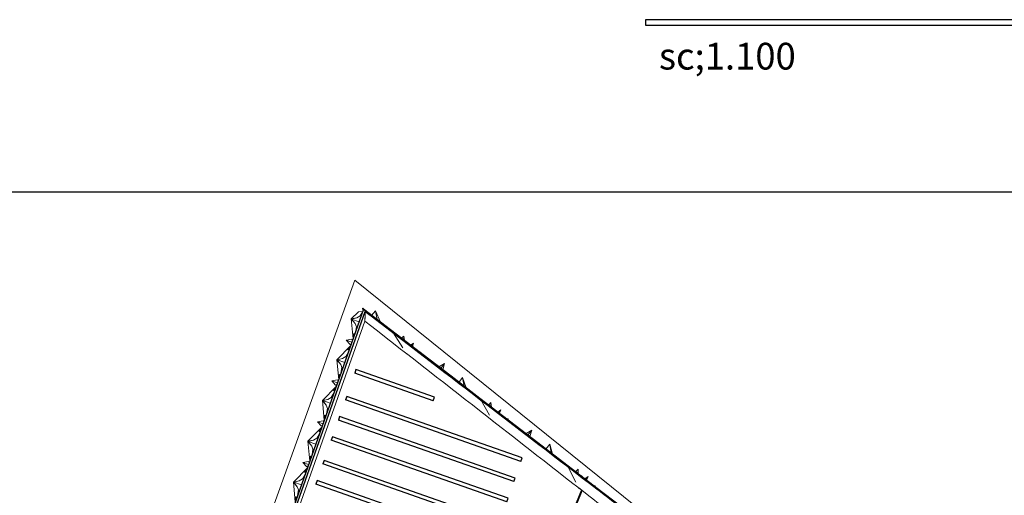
# Model space of a CAD drawing. Header units: inches. Extents: x 424 to 2043, y -237 to 445.
# Tile 67 of 256: x 584 to 676, y -71 to -26. Entities that reach past the tile are written whole.
import ezdxf

# ---------------------------------------------------------------- set-up
doc = ezdxf.new("R2010")
doc.units = ezdxf.units.IN
doc.header["$MEASUREMENT"] = 0
for name, color, linetype, lineweight in [('A-GENM', 13, 'Continuous', 9), ('A-GLAZ-CURT', 52, 'Continuous', 9), ('A-WALL', 113, 'Continuous', 9)]:
    doc.layers.add(name, color=color, linetype=linetype, lineweight=lineweight)
doc.styles.get("Standard").update_dxf_attribs({"font": 'arial.ttf'})

# ---------------------------------------------------------------- blocks, each defined once
blk = doc.blocks.new('Generic Models 1 - Generic Models 1-135348-همکف')
at = {"layer": 'A-GENM'}
for p, q in [((-136.734, 64.375), (-157.644, 6.137)), ((-85.546, 23.286), (-136.734, 64.375)), ((-85.546, 23.286), (-100.58, -26.931)), ((-85.868, 22.238), (-85.546, 23.286)), ((-85.868, 22.238), (-100.76, -26.308)), ((-86.509, 20.937), (-85.868, 22.238)), ((-86.509, 20.937), (-100.95, -25.65)), ((-88.061, 17.279), (-86.509, 20.937)), ((-88.806, 16.311), (-88.029, 17.384)), ((-88.029, 17.384), (-88.061, 17.279)), ((-90.161, 12.239), (-88.806, 16.311)), ((-102.106, -21.653), (-90.496, 12.574)), ((-90.161, 12.239), (-101.8, -22.713)), ((-90.496, 12.574), (-90.161, 12.239)), ((-157.644, 6.137), (-151.773, 4)), ((-151.773, 4), (-153.962, -2.014)), ((-159.807, 0.113), (-164.572, -13.16)), ((-153.962, -2.014), (-159.807, 0.113)), ((-164.572, -13.16), (-162.799, -13.77)), ((-162.76, -13.801), (-164.572, -13.16)), ((-162.799, -13.77), (-162.76, -13.778)), ((-162.76, -13.784), (-162.799, -13.77)), ((-162.76, -13.778), (-162.76, -13.185)), ((-162.76, -13.185), (-153.56, -13.185)), ((-162.76, -13.784), (-162.76, -13.778)), ((-162.76, -13.801), (-162.76, -13.784)), ((-153.56, -13.185), (-153.56, -15.085)), ((-102.984, -34.963), (-159.134, -15.085)), ((-103.208, -34.289), (-158.981, -15.085)), ((-158.604, -15.085), (-158.981, -15.085)), ((-103.469, -33.776), (-158.319, -15.085)), ((-157.256, -15.085), (-158.319, -15.085)), ((-104.389, -30.489), (-155.484, -15.085)), ((-155.297, -15.085), (-155.484, -15.085)), ((-153.56, -15.085), (-153.771, -15.085)), ((-153.771, -15.085), (-104.565, -28.9)), ((-104.015, -21.891), (-102.19, -21.363)), ((-103.174, -24.8), (-104.015, -21.891)), ((-102.19, -21.363), (-102.106, -21.653)), ((-104.565, -28.9), (-103.174, -24.8)), ((-102.858, -25.891), (-103.174, -24.8)), ((-101.214, -24.737), (-100.95, -25.65)), ((-102.858, -25.891), (-104.389, -30.489)), ((-101.973, -28.95), (-102.858, -25.891)), ((-100.858, -25.968), (-100.76, -26.308)), ((-101.973, -28.95), (-103.469, -33.776)), ((-101.778, -29.626), (-101.973, -28.95)), ((-101.778, -29.626), (-103.208, -34.289)), ((-101.585, -30.291), (-102.984, -34.963)), ((-101.585, -30.291), (-101.778, -29.626))]:
    blk.add_line(p, q, dxfattribs=at)
blk = doc.blocks.new('Family2 - Family2-154966-همکف')
at = {"layer": 'A-GLAZ-CURT'}
for p, q in [((-136.851, 59.328), (-136.85, 58.968)), ((-136.832, 59.019), (-136.832, 59.295)), ((-136.79, 59.136), (-136.791, 59.329)), ((-137.516, 58.77), (-136.988, 58.857)), ((-137.516, 58.77), (-136.986, 58.582)), ((-137.516, 58.77), (-136.986, 58.582)), ((-137.516, 58.77), (-137.159, 58.372)), ((-137.123, 58.196), (-137.35, 57.917)), ((-137.315, 57.931), (-137.141, 58.146)), ((-137.044, 58.42), (-137.159, 58.372)), ((-136.928, 58.746), (-136.988, 58.857)), ((-137.304, 57.879), (-137.183, 58.027))]:
    blk.add_line(p, q, dxfattribs=at)
at = {"layer": 'A-GLAZ-CURT', "lineweight": 18, "flags": 128}
for points in [[(-136.809, 59.362), (-136.815, 59.364), (-136.822, 59.365), (-136.829, 59.363), (-136.835, 59.36), (-136.84, 59.356), (-136.845, 59.35), (-136.848, 59.343), (-136.85, 59.335), (-136.851, 59.327), (-136.85, 59.319), (-136.847, 59.311), (-136.843, 59.305), (-136.838, 59.299), (-136.832, 59.295)], [(-136.832, 59.295), (-136.826, 59.293), (-136.819, 59.292), (-136.813, 59.294), (-136.806, 59.297), (-136.801, 59.301), (-136.796, 59.307), (-136.793, 59.314), (-136.791, 59.322), (-136.791, 59.33), (-136.792, 59.338), (-136.794, 59.346), (-136.798, 59.352), (-136.803, 59.358), (-136.809, 59.362)], [(-137.315, 57.931), (-137.322, 57.932), (-137.33, 57.93), (-137.337, 57.928), (-137.344, 57.923), (-137.349, 57.918), (-137.354, 57.911), (-137.358, 57.904), (-137.359, 57.897), (-137.36, 57.889), (-137.358, 57.882), (-137.355, 57.876), (-137.351, 57.871), (-137.345, 57.867), (-137.339, 57.865)], [(-137.339, 57.865), (-137.332, 57.864), (-137.325, 57.865), (-137.317, 57.868), (-137.311, 57.872), (-137.305, 57.878), (-137.3, 57.884), (-137.297, 57.891), (-137.295, 57.899), (-137.295, 57.906), (-137.296, 57.914), (-137.299, 57.92), (-137.303, 57.925), (-137.309, 57.929), (-137.315, 57.931)]]:
    blk.add_lwpolyline(points, dxfattribs=at)
blk = doc.blocks.new('Family2 - Family2-V7-همکف')
at = {"layer": 'A-GLAZ-CURT'}
for p, q in [((-138.201, 55.513), (-138.2, 55.152)), ((-138.182, 55.203), (-138.183, 55.48)), ((-138.141, 55.321), (-138.141, 55.513)), ((-138.867, 54.955), (-138.338, 55.042)), ((-138.867, 54.955), (-138.337, 54.767)), ((-138.867, 54.955), (-138.337, 54.767)), ((-138.867, 54.955), (-138.51, 54.557)), ((-138.474, 54.381), (-138.701, 54.101)), ((-138.394, 54.605), (-138.51, 54.557)), ((-138.279, 54.931), (-138.338, 55.042)), ((-138.666, 54.116), (-138.492, 54.33)), ((-138.655, 54.063), (-138.533, 54.213))]:
    blk.add_line(p, q, dxfattribs=at)
at = {"layer": 'A-GLAZ-CURT', "lineweight": 18, "flags": 128}
for points in [[(-138.16, 55.546), (-138.166, 55.549), (-138.173, 55.549), (-138.179, 55.548), (-138.186, 55.545), (-138.191, 55.54), (-138.196, 55.534), (-138.199, 55.527), (-138.201, 55.52), (-138.201, 55.512), (-138.2, 55.504), (-138.198, 55.496), (-138.194, 55.489), (-138.189, 55.484), (-138.183, 55.48)], [(-138.183, 55.48), (-138.177, 55.478), (-138.17, 55.477), (-138.163, 55.478), (-138.157, 55.481), (-138.152, 55.486), (-138.147, 55.492), (-138.144, 55.499), (-138.142, 55.507), (-138.141, 55.515), (-138.142, 55.523), (-138.145, 55.53), (-138.149, 55.537), (-138.154, 55.542), (-138.16, 55.546)], [(-138.666, 54.116), (-138.673, 54.116), (-138.68, 54.115), (-138.688, 54.112), (-138.694, 54.108), (-138.7, 54.102), (-138.705, 54.096), (-138.708, 54.089), (-138.71, 54.081), (-138.71, 54.074), (-138.709, 54.067), (-138.706, 54.06), (-138.702, 54.055), (-138.696, 54.051), (-138.69, 54.049)], [(-138.69, 54.049), (-138.683, 54.049), (-138.675, 54.05), (-138.668, 54.052), (-138.661, 54.057), (-138.656, 54.062), (-138.651, 54.069), (-138.648, 54.076), (-138.646, 54.084), (-138.645, 54.091), (-138.647, 54.098), (-138.65, 54.104), (-138.654, 54.11), (-138.66, 54.113), (-138.666, 54.116)]]:
    blk.add_lwpolyline(points, dxfattribs=at)
blk = doc.blocks.new('Family2 - Family2-154967-همکف')
at = {"layer": 'A-GLAZ-CURT'}
for p, q in [((-137.1, 58.26), (-138.401, 56.936)), ((-137.1, 58.26), (-138.401, 56.936)), ((-137.123, 58.196), (-137.35, 57.917)), ((-137.315, 57.931), (-137.141, 58.146)), ((-137.564, 57.229), (-137.878, 57.039)), ((-137.564, 57.229), (-137.306, 57.679)), ((-137.304, 57.879), (-137.183, 58.027)), ((-137.878, 57.039), (-138.401, 56.936)), ((-138.401, 56.936), (-137.878, 57.039)), ((-138.039, 56.496), (-138.401, 56.936)), ((-138.401, 56.936), (-138.374, 56.926)), ((-138.401, 56.936), (-138.374, 56.926)), ((-138.401, 56.936), (-138.039, 56.496)), ((-138.223, 55.089), (-138.401, 56.936)), ((-138.223, 55.089), (-138.401, 56.936)), ((-137.878, 57.039), (-138.374, 56.926)), ((-138.039, 56.496), (-138.374, 56.926)), ((-138.374, 56.926), (-137.662, 56.674)), ((-138.374, 56.926), (-137.662, 56.674)), ((-137.929, 56.198), (-138.039, 56.496)), ((-138.201, 55.513), (-138.2, 55.152)), ((-138.182, 55.203), (-138.183, 55.48)), ((-138.141, 55.321), (-138.141, 55.513)), ((-137.929, 56.198), (-138.013, 55.681))]:
    blk.add_line(p, q, dxfattribs=at)
at = {"layer": 'A-GLAZ-CURT', "lineweight": 18, "flags": 128}
for points in [[(-137.315, 57.931), (-137.322, 57.932), (-137.33, 57.93), (-137.337, 57.928), (-137.344, 57.923), (-137.349, 57.918), (-137.354, 57.911), (-137.358, 57.904), (-137.359, 57.897), (-137.36, 57.889), (-137.358, 57.882), (-137.355, 57.876), (-137.351, 57.871), (-137.345, 57.867), (-137.339, 57.865)], [(-137.339, 57.865), (-137.332, 57.864), (-137.325, 57.865), (-137.317, 57.868), (-137.311, 57.872), (-137.305, 57.878), (-137.3, 57.884), (-137.297, 57.891), (-137.295, 57.899), (-137.295, 57.906), (-137.296, 57.914), (-137.299, 57.92), (-137.303, 57.925), (-137.309, 57.929), (-137.315, 57.931)], [(-138.16, 55.546), (-138.166, 55.549), (-138.173, 55.549), (-138.179, 55.548), (-138.186, 55.545), (-138.191, 55.54), (-138.196, 55.534), (-138.199, 55.527), (-138.201, 55.52), (-138.201, 55.512), (-138.2, 55.504), (-138.198, 55.496), (-138.194, 55.489), (-138.189, 55.484), (-138.183, 55.48)], [(-138.183, 55.48), (-138.177, 55.478), (-138.17, 55.477), (-138.163, 55.478), (-138.157, 55.481), (-138.152, 55.486), (-138.147, 55.492), (-138.144, 55.499), (-138.142, 55.507), (-138.141, 55.515), (-138.142, 55.523), (-138.145, 55.53), (-138.149, 55.537), (-138.154, 55.542), (-138.16, 55.546)]]:
    blk.add_lwpolyline(points, dxfattribs=at)
blk = doc.blocks.new('Family2 - Family2-V8-همکف')
at = {"layer": 'A-GLAZ-CURT'}
for p, q in [((-138.451, 54.444), (-139.752, 53.12)), ((-138.451, 54.444), (-139.752, 53.12)), ((-138.474, 54.381), (-138.701, 54.101)), ((-138.915, 53.413), (-138.657, 53.863)), ((-138.666, 54.116), (-138.492, 54.33)), ((-138.655, 54.063), (-138.533, 54.213)), ((-139.228, 53.224), (-139.752, 53.12)), ((-139.752, 53.12), (-139.228, 53.224)), ((-139.389, 52.681), (-139.752, 53.12)), ((-139.752, 53.12), (-139.724, 53.111)), ((-139.752, 53.12), (-139.724, 53.111)), ((-139.752, 53.12), (-139.389, 52.681)), ((-139.574, 51.274), (-139.752, 53.12)), ((-139.574, 51.274), (-139.752, 53.12)), ((-139.228, 53.224), (-139.724, 53.111)), ((-139.389, 52.681), (-139.724, 53.111)), ((-139.724, 53.111), (-139.012, 52.859)), ((-139.724, 53.111), (-139.012, 52.859)), ((-139.28, 52.383), (-139.389, 52.681)), ((-138.915, 53.413), (-139.228, 53.224)), ((-139.552, 51.698), (-139.551, 51.337)), ((-139.533, 51.388), (-139.534, 51.664)), ((-139.492, 51.505), (-139.492, 51.698)), ((-139.28, 52.383), (-139.364, 51.866))]:
    blk.add_line(p, q, dxfattribs=at)
at = {"layer": 'A-GLAZ-CURT', "lineweight": 18, "flags": 128}
for points in [[(-138.666, 54.116), (-138.673, 54.116), (-138.68, 54.115), (-138.688, 54.112), (-138.694, 54.108), (-138.7, 54.102), (-138.705, 54.096), (-138.708, 54.089), (-138.71, 54.081), (-138.71, 54.074), (-138.709, 54.067), (-138.706, 54.06), (-138.702, 54.055), (-138.696, 54.051), (-138.69, 54.049)], [(-138.69, 54.049), (-138.683, 54.049), (-138.675, 54.05), (-138.668, 54.052), (-138.661, 54.057), (-138.656, 54.062), (-138.651, 54.069), (-138.648, 54.076), (-138.646, 54.084), (-138.645, 54.091), (-138.647, 54.098), (-138.65, 54.104), (-138.654, 54.11), (-138.66, 54.113), (-138.666, 54.116)], [(-139.51, 51.731), (-139.517, 51.733), (-139.523, 51.734), (-139.53, 51.733), (-139.536, 51.73), (-139.542, 51.725), (-139.546, 51.719), (-139.55, 51.712), (-139.552, 51.704), (-139.552, 51.696), (-139.551, 51.688), (-139.549, 51.681), (-139.545, 51.674), (-139.54, 51.668), (-139.534, 51.664)], [(-139.534, 51.664), (-139.527, 51.662), (-139.521, 51.662), (-139.514, 51.663), (-139.508, 51.666), (-139.502, 51.67), (-139.498, 51.676), (-139.495, 51.684), (-139.493, 51.691), (-139.492, 51.699), (-139.493, 51.707), (-139.496, 51.715), (-139.5, 51.721), (-139.505, 51.727), (-139.51, 51.731)]]:
    blk.add_lwpolyline(points, dxfattribs=at)
blk = doc.blocks.new('Family2 - Family2-157034-همکف')
at = {"layer": 'A-GLAZ-CURT'}
for p, q in [((-115.533, 46.065), (-115.541, 46.028)), ((-115.482, 46.016), (-115.475, 46.053)), ((-115.179, 45.821), (-115.184, 45.814)), ((-115.179, 45.821), (-114.889, 46.025)), ((-115.107, 45.755), (-114.889, 46.025)), ((-115.107, 45.755), (-114.889, 46.025)), ((-115.016, 45.701), (-115.025, 45.692)), ((-115.016, 45.701), (-114.889, 46.025)), ((-114.259, 45.174), (-114.336, 45.166)), ((-114.33, 45.161), (-114.285, 45.166)), ((-115.753, 44.96), (-115.755, 44.949)), ((-115.754, 44.948), (-115.739, 44.949)), ((-114.296, 45.11), (-114.253, 45.115))]:
    blk.add_line(p, q, dxfattribs=at)
at = {"layer": 'A-GLAZ-CURT', "lineweight": 18}
for p, q in [((-114.302, 45.149), (-114.303, 45.144)), ((-114.298, 45.156), (-114.301, 45.15)), ((-114.293, 45.161), (-114.298, 45.156)), ((-114.285, 45.166), (-114.292, 45.161)), ((-114.277, 45.17), (-114.285, 45.166)), ((-114.268, 45.173), (-114.277, 45.17)), ((-114.258, 45.174), (-114.267, 45.173)), ((-114.303, 45.143), (-114.303, 45.137)), ((-114.303, 45.137), (-114.3, 45.131)), ((-114.3, 45.131), (-114.296, 45.126)), ((-114.296, 45.126), (-114.29, 45.121)), ((-114.29, 45.121), (-114.283, 45.118)), ((-114.282, 45.118), (-114.274, 45.115)), ((-114.273, 45.115), (-114.264, 45.114))]:
    blk.add_line(p, q, dxfattribs=at)
at = {"layer": 'A-GLAZ-CURT', "lineweight": 18, "flags": 128}
for points in [[(-115.529, 46.077), (-115.532, 46.069), (-115.534, 46.06), (-115.534, 46.051), (-115.533, 46.042), (-115.53, 46.034), (-115.526, 46.028), (-115.521, 46.023), (-115.515, 46.02), (-115.508, 46.018), (-115.502, 46.019), (-115.495, 46.022), (-115.489, 46.026), (-115.483, 46.033), (-115.479, 46.04)], [(-115.479, 46.04), (-115.476, 46.049), (-115.474, 46.058), (-115.474, 46.067), (-115.475, 46.075), (-115.478, 46.083), (-115.482, 46.089), (-115.487, 46.095), (-115.493, 46.098), (-115.5, 46.099), (-115.506, 46.098), (-115.513, 46.095), (-115.519, 46.091), (-115.525, 46.085), (-115.529, 46.077)], [(-114.227, 45.123), (-114.219, 45.128), (-114.214, 45.133), (-114.21, 45.139), (-114.209, 45.146), (-114.209, 45.152), (-114.212, 45.158), (-114.216, 45.163), (-114.222, 45.168), (-114.23, 45.171), (-114.239, 45.174), (-114.248, 45.175), (-114.257, 45.174)], [(-114.264, 45.114), (-114.254, 45.114), (-114.244, 45.116), (-114.235, 45.119), (-114.227, 45.123)]]:
    blk.add_lwpolyline(points, dxfattribs=at)
at = {"layer": 'A-GLAZ-CURT'}
blk.add_open_spline([(-115.744, 44.953), (-115.745, 44.953), (-115.747, 44.951), (-115.75, 44.95), (-115.751, 44.949), (-115.753, 44.948), (-115.754, 44.948), (-115.754, 44.948), (-115.755, 44.948), (-115.755, 44.948), (-115.755, 44.949), (-115.755, 44.949)], degree=3, knots=[0.6339581, 0.6339581, 0.6339581, 0.6339581, 0.6666667, 0.7083333, 0.75, 0.7708333, 0.7916667, 0.8333333, 0.8541667, 0.875, 0.9166667, 0.9166667, 0.9166667, 0.9166667], dxfattribs=at)
blk = doc.blocks.new('Family2 - Family2-157037-همکف')
at = {"layer": 'A-GLAZ-CURT'}
for p, q in [((-123.692, 52.3), (-123.697, 52.264)), ((-123.638, 52.256), (-123.632, 52.292)), ((-123.338, 52.058), (-123.342, 52.051)), ((-123.338, 52.058), (-123.058, 52.253)), ((-123.263, 51.991), (-123.058, 52.253)), ((-123.263, 51.991), (-123.058, 52.253)), ((-123.175, 51.939), (-123.184, 51.93)), ((-123.175, 51.939), (-123.058, 52.253)), ((-123.84, 51.256), (-123.841, 51.249)), ((-123.84, 51.248), (-123.831, 51.249)), ((-122.416, 51.412), (-122.498, 51.406)), ((-122.49, 51.4), (-122.444, 51.404)), ((-122.454, 51.349), (-122.412, 51.352))]:
    blk.add_line(p, q, dxfattribs=at)
at = {"layer": 'A-GLAZ-CURT', "lineweight": 18}
for p, q in [((-122.459, 51.387), (-122.46, 51.381)), ((-122.46, 51.381), (-122.459, 51.375)), ((-122.455, 51.393), (-122.459, 51.388)), ((-122.459, 51.375), (-122.457, 51.369)), ((-122.457, 51.369), (-122.452, 51.364)), ((-122.45, 51.399), (-122.455, 51.394)), ((-122.452, 51.363), (-122.446, 51.359)), ((-122.444, 51.404), (-122.45, 51.399)), ((-122.446, 51.359), (-122.439, 51.356)), ((-122.436, 51.408), (-122.443, 51.404)), ((-122.438, 51.355), (-122.43, 51.353)), ((-122.427, 51.41), (-122.435, 51.408)), ((-122.43, 51.353), (-122.421, 51.352))]:
    blk.add_line(p, q, dxfattribs=at)
at = {"layer": 'A-GLAZ-CURT', "lineweight": 18, "flags": 128}
for points in [[(-123.688, 52.315), (-123.691, 52.307), (-123.692, 52.298), (-123.692, 52.289), (-123.691, 52.281), (-123.688, 52.273), (-123.684, 52.267), (-123.678, 52.262), (-123.672, 52.258), (-123.666, 52.257), (-123.659, 52.258), (-123.652, 52.26), (-123.646, 52.264), (-123.641, 52.27), (-123.637, 52.278)], [(-123.637, 52.278), (-123.634, 52.286), (-123.632, 52.294), (-123.632, 52.303), (-123.634, 52.312), (-123.636, 52.319), (-123.641, 52.326), (-123.646, 52.331), (-123.652, 52.334), (-123.658, 52.335), (-123.665, 52.335), (-123.672, 52.332), (-123.678, 52.328), (-123.683, 52.322), (-123.688, 52.315)], [(-122.384, 51.36), (-122.378, 51.365), (-122.373, 51.371), (-122.369, 51.377), (-122.368, 51.383), (-122.369, 51.389), (-122.372, 51.395), (-122.376, 51.4), (-122.382, 51.405), (-122.39, 51.408), (-122.399, 51.411), (-122.408, 51.412), (-122.417, 51.412), (-122.426, 51.41)], [(-122.42, 51.352), (-122.411, 51.352), (-122.401, 51.354), (-122.392, 51.356), (-122.384, 51.36)]]:
    blk.add_lwpolyline(points, dxfattribs=at)
at = {"layer": 'A-GLAZ-CURT'}
blk.add_open_spline([(-123.834, 51.251), (-123.835, 51.25), (-123.836, 51.25), (-123.837, 51.249), (-123.838, 51.248), (-123.839, 51.248), (-123.84, 51.248), (-123.841, 51.248), (-123.841, 51.248), (-123.841, 51.249), (-123.841, 51.249), (-123.841, 51.249)], degree=3, knots=[0.6666667, 0.6666667, 0.6666667, 0.6666667, 0.6875, 0.7083333, 0.75, 0.7708333, 0.7916667, 0.8333333, 0.8541667, 0.875, 0.8770308, 0.8770308, 0.8770308, 0.8770308], dxfattribs=at)
blk = doc.blocks.new('Family2 - Family2-157059-همکف')
at = {"layer": 'A-GLAZ-CURT'}
for p, q in [((-116.779, 46.959), (-116.027, 45.512)), ((-116.698, 46.935), (-116.725, 46.987)), ((-116.053, 46.461), (-115.827, 46.714)), ((-115.831, 46.298), (-115.827, 46.714)), ((-115.797, 46.283), (-115.827, 46.714)), ((-115.797, 46.283), (-115.827, 46.714)), ((-115.533, 46.065), (-115.541, 46.028)), ((-115.482, 46.016), (-115.475, 46.053)), ((-115.731, 44.944), (-115.717, 44.915))]:
    blk.add_line(p, q, dxfattribs=at)
at = {"layer": 'A-GLAZ-CURT', "lineweight": 18}
for p, q in [((-116.772, 46.947), (-116.765, 46.938)), ((-116.765, 46.937), (-116.758, 46.93)), ((-116.757, 46.929), (-116.75, 46.923)), ((-116.749, 46.923), (-116.742, 46.918)), ((-116.742, 46.918), (-116.735, 46.915)), ((-116.734, 46.915), (-116.728, 46.915)), ((-116.728, 46.915), (-116.723, 46.917)), ((-116.721, 46.977), (-116.724, 46.984)), ((-116.722, 46.917), (-116.718, 46.92)), ((-116.717, 46.966), (-116.72, 46.976)), ((-116.718, 46.921), (-116.715, 46.926)), ((-116.714, 46.954), (-116.716, 46.964)), ((-116.713, 46.944), (-116.714, 46.953)), ((-116.714, 46.927), (-116.713, 46.934)), ((-116.713, 46.935), (-116.713, 46.943))]:
    blk.add_line(p, q, dxfattribs=at)
at = {"layer": 'A-GLAZ-CURT', "lineweight": 18, "flags": 128}
for points in [[(-116.725, 46.987), (-116.726, 46.988), (-116.733, 46.999), (-116.74, 47.008), (-116.747, 47.017), (-116.755, 47.023), (-116.763, 47.028), (-116.77, 47.031), (-116.776, 47.031), (-116.782, 47.029), (-116.787, 47.025), (-116.79, 47.019), (-116.791, 47.011), (-116.792, 47.002)], [(-116.792, 47.002), (-116.79, 46.992), (-116.787, 46.98), (-116.783, 46.969), (-116.778, 46.958), (-116.772, 46.948)], [(-115.529, 46.077), (-115.532, 46.069), (-115.534, 46.06), (-115.534, 46.051), (-115.533, 46.042), (-115.53, 46.034), (-115.526, 46.028), (-115.521, 46.023), (-115.515, 46.02), (-115.508, 46.018), (-115.502, 46.019), (-115.495, 46.022), (-115.489, 46.026), (-115.483, 46.033), (-115.479, 46.04)], [(-115.479, 46.04), (-115.476, 46.049), (-115.474, 46.058), (-115.474, 46.067), (-115.475, 46.075), (-115.478, 46.083), (-115.482, 46.089), (-115.487, 46.095), (-115.493, 46.098), (-115.5, 46.099), (-115.506, 46.098), (-115.513, 46.095), (-115.519, 46.091), (-115.525, 46.085), (-115.529, 46.077)]]:
    blk.add_lwpolyline(points, dxfattribs=at)
at = {"layer": 'A-GLAZ-CURT'}
blk.add_open_spline([(-115.713, 44.909), (-115.713, 44.909), (-115.712, 44.909), (-115.712, 44.908)], degree=3, dxfattribs=at)
blk = doc.blocks.new('Family2 - Family2-157063-همکف')
at = {"layer": 'A-GLAZ-CURT'}
for p, q in [((-124.936, 53.196), (-124.119, 51.767)), ((-124.855, 53.175), (-124.884, 53.225)), ((-124.216, 52.702), (-123.988, 52.936)), ((-123.989, 52.536), (-123.988, 52.936)), ((-123.939, 52.508), (-123.988, 52.936)), ((-123.939, 52.508), (-123.988, 52.936)), ((-123.692, 52.3), (-123.697, 52.264)), ((-123.638, 52.256), (-123.632, 52.292)), ((-123.816, 51.237), (-123.804, 51.217))]:
    blk.add_line(p, q, dxfattribs=at)
at = {"layer": 'A-GLAZ-CURT', "lineweight": 18}
for p, q in [((-124.923, 53.177), (-124.917, 53.17)), ((-124.916, 53.169), (-124.909, 53.163)), ((-124.908, 53.162), (-124.901, 53.158)), ((-124.9, 53.157), (-124.893, 53.155)), ((-124.892, 53.154), (-124.886, 53.154)), ((-124.874, 53.201), (-124.877, 53.211)), ((-124.871, 53.191), (-124.873, 53.2)), ((-124.869, 53.181), (-124.871, 53.19))]:
    blk.add_line(p, q, dxfattribs=at)
at = {"layer": 'A-GLAZ-CURT', "lineweight": 18, "flags": 128}
for points in [[(-124.878, 53.213), (-124.883, 53.224), (-124.89, 53.234), (-124.897, 53.244), (-124.905, 53.252), (-124.913, 53.259), (-124.921, 53.264), (-124.928, 53.267), (-124.935, 53.267), (-124.941, 53.266), (-124.945, 53.262), (-124.949, 53.257), (-124.951, 53.249), (-124.951, 53.24)], [(-124.951, 53.24), (-124.95, 53.23), (-124.947, 53.22), (-124.943, 53.208), (-124.937, 53.197), (-124.931, 53.187), (-124.924, 53.178)], [(-124.886, 53.154), (-124.88, 53.155), (-124.875, 53.159), (-124.872, 53.164)], [(-124.872, 53.164), (-124.87, 53.172), (-124.869, 53.18)], [(-123.688, 52.315), (-123.691, 52.307), (-123.692, 52.298), (-123.692, 52.289), (-123.691, 52.281), (-123.688, 52.273), (-123.684, 52.267), (-123.678, 52.262), (-123.672, 52.258), (-123.666, 52.257), (-123.659, 52.258), (-123.652, 52.26), (-123.646, 52.264), (-123.641, 52.27), (-123.637, 52.278)], [(-123.637, 52.278), (-123.634, 52.286), (-123.632, 52.294), (-123.632, 52.303), (-123.634, 52.312), (-123.636, 52.319), (-123.641, 52.326), (-123.646, 52.331), (-123.652, 52.334), (-123.658, 52.335), (-123.665, 52.335), (-123.672, 52.332), (-123.678, 52.328), (-123.683, 52.322), (-123.688, 52.315)]]:
    blk.add_lwpolyline(points, dxfattribs=at)
blk = doc.blocks.new('Family2 - Family2-157065-همکف')
at = {"layer": 'A-GLAZ-CURT'}
for p, q in [((-131.85, 58.536), (-131.853, 58.501)), ((-131.793, 58.496), (-131.79, 58.531)), ((-131.496, 58.296), (-131.5, 58.289)), ((-131.496, 58.296), (-131.227, 58.481)), ((-131.418, 58.226), (-131.227, 58.481)), ((-131.418, 58.226), (-131.227, 58.481)), ((-131.334, 58.178), (-131.343, 58.169)), ((-131.334, 58.178), (-131.227, 58.481)), ((-131.927, 57.551), (-131.927, 57.549)), ((-131.926, 57.548), (-131.923, 57.548)), ((-130.573, 57.649), (-130.66, 57.647)), ((-130.651, 57.64), (-130.602, 57.641)), ((-130.612, 57.588), (-130.571, 57.589))]:
    blk.add_line(p, q, dxfattribs=at)
at = {"layer": 'A-GLAZ-CURT', "lineweight": 18}
for p, q in [((-130.608, 57.601), (-130.603, 57.597)), ((-130.594, 57.645), (-130.602, 57.641)), ((-130.602, 57.597), (-130.595, 57.593)), ((-130.595, 57.593), (-130.587, 57.591)), ((-130.586, 57.648), (-130.594, 57.645)), ((-130.586, 57.591), (-130.578, 57.59)), ((-130.577, 57.649), (-130.585, 57.648))]:
    blk.add_line(p, q, dxfattribs=at)
at = {"layer": 'A-GLAZ-CURT', "lineweight": 18, "flags": 128}
for points in [[(-131.846, 58.552), (-131.849, 58.545), (-131.85, 58.536), (-131.85, 58.528), (-131.849, 58.519), (-131.846, 58.512), (-131.841, 58.505), (-131.836, 58.5), (-131.83, 58.497), (-131.823, 58.495), (-131.817, 58.496), (-131.81, 58.498), (-131.804, 58.502), (-131.799, 58.508), (-131.795, 58.515)], [(-131.795, 58.515), (-131.792, 58.523), (-131.79, 58.531), (-131.79, 58.54), (-131.792, 58.548), (-131.795, 58.556), (-131.799, 58.562), (-131.805, 58.567), (-131.811, 58.57), (-131.817, 58.572), (-131.824, 58.572), (-131.83, 58.569), (-131.837, 58.565), (-131.842, 58.559), (-131.846, 58.552)], [(-130.602, 57.641), (-130.608, 57.637), (-130.613, 57.631), (-130.616, 57.625), (-130.617, 57.619), (-130.616, 57.613), (-130.613, 57.607), (-130.609, 57.602)], [(-130.577, 57.59), (-130.568, 57.59), (-130.558, 57.591), (-130.55, 57.594), (-130.542, 57.598)], [(-130.542, 57.598), (-130.536, 57.602), (-130.531, 57.608), (-130.529, 57.614), (-130.528, 57.62), (-130.529, 57.626), (-130.531, 57.632), (-130.536, 57.638), (-130.542, 57.642), (-130.55, 57.646), (-130.558, 57.648), (-130.567, 57.649), (-130.575, 57.649)]]:
    blk.add_lwpolyline(points, dxfattribs=at)
at = {"layer": 'A-GLAZ-CURT'}
blk.add_open_spline([(-131.924, 57.549), (-131.925, 57.548), (-131.926, 57.548), (-131.926, 57.548), (-131.927, 57.548), (-131.927, 57.548), (-131.927, 57.549), (-131.927, 57.549), (-131.927, 57.549)], degree=3, knots=[0.7105215, 0.7105215, 0.7105215, 0.7105215, 0.75, 0.7708333, 0.7916667, 0.8333333, 0.8541667, 0.8565532, 0.8565532, 0.8565532, 0.8565532], dxfattribs=at)
blk = doc.blocks.new('Family2 - Family2-157071-همکف')
at = {"layer": 'A-GLAZ-CURT'}
for p, q in [((-133.094, 59.432), (-132.229, 58.054)), ((-133.012, 59.415), (-133.043, 59.464)), ((-132.379, 58.943), (-132.149, 59.159)), ((-132.077, 58.73), (-132.149, 59.159)), ((-132.077, 58.73), (-132.149, 59.159)), ((-132.147, 58.773), (-132.149, 59.159)), ((-131.85, 58.536), (-131.853, 58.501)), ((-131.793, 58.496), (-131.79, 58.531)), ((-131.899, 57.53), (-131.892, 57.519))]:
    blk.add_line(p, q, dxfattribs=at)
at = {"layer": 'A-GLAZ-CURT', "lineweight": 18}
for p, q in [((-133.094, 59.432), (-133.092, 59.429)), ((-133.083, 59.417), (-133.076, 59.409)), ((-133.075, 59.409), (-133.067, 59.402)), ((-133.066, 59.402), (-133.059, 59.397)), ((-133.058, 59.397), (-133.051, 59.394)), ((-133.051, 59.394), (-133.044, 59.392)), ((-133.043, 59.392), (-133.038, 59.393)), ((-133.037, 59.394), (-133.033, 59.396)), ((-133.032, 59.397), (-133.029, 59.401)), ((-133.028, 59.427), (-133.03, 59.436)), ((-133.029, 59.402), (-133.027, 59.408)), ((-133.026, 59.417), (-133.027, 59.426)), ((-133.027, 59.409), (-133.026, 59.416))]:
    blk.add_line(p, q, dxfattribs=at)
at = {"layer": 'A-GLAZ-CURT', "lineweight": 18, "flags": 128}
for points in [[(-133.03, 59.437), (-133.034, 59.448), (-133.04, 59.459), (-133.046, 59.469), (-133.054, 59.479), (-133.062, 59.487), (-133.07, 59.494), (-133.078, 59.499), (-133.086, 59.502), (-133.093, 59.504), (-133.099, 59.502), (-133.104, 59.499), (-133.108, 59.494), (-133.11, 59.487), (-133.11, 59.479)], [(-133.11, 59.479), (-133.109, 59.469), (-133.106, 59.459), (-133.102, 59.448), (-133.097, 59.437), (-133.094, 59.432)], [(-133.091, 59.428), (-133.09, 59.427), (-133.084, 59.418)], [(-131.846, 58.552), (-131.849, 58.545), (-131.85, 58.536), (-131.85, 58.528), (-131.849, 58.519), (-131.846, 58.512), (-131.841, 58.505), (-131.836, 58.5), (-131.83, 58.497), (-131.823, 58.495), (-131.817, 58.496), (-131.81, 58.498), (-131.804, 58.502), (-131.799, 58.508), (-131.795, 58.515)], [(-131.795, 58.515), (-131.792, 58.523), (-131.79, 58.531), (-131.79, 58.54), (-131.792, 58.548), (-131.795, 58.556), (-131.799, 58.562), (-131.805, 58.567), (-131.811, 58.57), (-131.817, 58.572), (-131.824, 58.572), (-131.83, 58.569), (-131.837, 58.565), (-131.842, 58.559), (-131.846, 58.552)]]:
    blk.add_lwpolyline(points, dxfattribs=at)
blk = doc.blocks.new('jjk')
at = {"lineweight": 25}
for p, q in [((1576.969, 734.084), (1576.853, 733.754)), ((1593.281, 727.996), (1593.396, 728.327))]:
    blk.add_line(p, q, dxfattribs=at)
at = {"layer": 'A-WALL', "lineweight": 25}
for p, q in [((1593.281, 727.996), (1576.853, 733.754)), ((1593.396, 728.327), (1576.969, 734.084))]:
    blk.add_line(p, q, dxfattribs=at)

msp = doc.modelspace()

# ---------------------------------------------------------------- linework, layer by layer
msp.add_line((424.967, -42.442), (1092.4, -42.442))
at = {"lineweight": 25}
for p, q in [((615.081, -59.072), (614.965, -59.403)), ((622.315, -61.979), (622.431, -61.648))]:
    msp.add_line(p, q, dxfattribs=at)
msp.add_lwpolyline([(642.169, -26.872), (702.892, -26.872), (702.892, -26.346), (642.169, -26.346)], close=True, dxfattribs=at)
at = {"layer": 'A-GLAZ-CURT'}
for p, q in [((615.707, -53.34), (615.699, -53.35)), ((615.707, -53.34), (615.699, -53.35)), ((615.745, -53.388), (615.757, -53.374)), ((615.745, -53.388), (615.757, -53.374)), ((615.769, -53.428), (615.765, -53.526)), ((615.828, -53.466), (615.829, -53.431)), ((615.314, -53.652), (614.648, -54.33)), ((615.314, -53.652), (614.648, -54.33)), ((614.648, -54.33), (615.171, -54.227)), ((615.171, -54.227), (614.648, -54.33)), ((614.824, -56.177), (614.648, -54.33)), ((614.648, -54.33), (615.009, -54.769)), ((614.824, -56.177), (614.648, -54.33)), ((614.648, -54.33), (614.675, -54.34)), ((615.009, -54.769), (614.648, -54.33)), ((614.648, -54.33), (614.675, -54.34)), ((615.171, -54.227), (614.675, -54.34)), ((614.675, -54.34), (615.387, -54.592)), ((614.675, -54.34), (615.387, -54.592)), ((615.009, -54.769), (614.675, -54.34)), ((615.485, -54.037), (615.171, -54.227)), ((615.72, -53.628), (615.314, -53.652)), ((615.485, -54.037), (615.72, -53.628)), ((615.643, -53.87), (615.598, -53.84)), ((616.911, -53.584), (616.549, -54.014)), ((616.911, -53.584), (617.368, -54.631)), ((616.911, -53.584), (617.072, -54.423)), ((616.911, -53.584), (617.368, -54.631)), ((615.119, -55.068), (615.009, -54.769)), ((615.119, -55.068), (615.034, -55.585)), ((614.846, -55.753), (614.847, -56.113)), ((614.865, -56.062), (614.864, -55.786)), ((614.906, -55.945), (614.906, -55.753)), ((618.603, -55.652), (619.467, -57.03)), ((618.684, -55.669), (618.654, -55.62)), ((619.766, -57.535), (619.771, -57.536)), ((619.792, -57.553), (619.8, -57.567)), ((621.122, -57.437), (621.035, -57.439)), ((621.043, -57.446), (621.094, -57.444)), ((621.083, -57.498), (621.124, -57.497)), ((622.839, -58.821), (622.848, -58.812)), ((623.367, -58.486), (622.848, -58.812)), ((623.367, -58.486), (623.009, -58.951)), ((623.367, -58.486), (623.009, -58.951)), ((623.367, -58.486), (623.204, -59.09)), ((623.199, -59.097), (623.204, -59.09)), ((623.922, -59.67), (623.918, -59.706)), ((623.922, -59.67), (623.918, -59.706)), ((623.978, -59.712), (623.982, -59.677)), ((623.978, -59.712), (623.982, -59.677)), ((625.064, -59.808), (624.702, -60.258)), ((625.064, -59.808), (625.404, -60.786)), ((625.064, -59.808), (625.215, -60.659)), ((625.064, -59.808), (625.404, -60.786)), ((626.755, -61.895), (627.571, -63.324)), ((626.836, -61.916), (626.808, -61.865)), ((627.851, -63.842), (627.858, -63.842)), ((627.872, -63.852), (627.88, -63.869)), ((629.274, -63.681), (629.193, -63.687)), ((629.199, -63.692), (629.248, -63.688)), ((629.236, -63.744), (629.278, -63.741)), ((630.99, -65.063), (630.999, -65.054)), ((631.534, -64.718), (630.999, -65.054)), ((631.534, -64.718), (631.154, -65.189)), ((631.534, -64.718), (631.154, -65.189)), ((631.352, -65.341), (631.357, -65.334)), ((631.534, -64.718), (631.357, -65.334)), ((632.076, -65.912), (632.07, -65.949)), ((632.076, -65.912), (632.07, -65.949)), ((632.129, -65.959), (632.135, -65.922)), ((632.129, -65.959), (632.135, -65.922)), ((633.219, -66.032), (632.855, -66.502)), ((633.219, -66.032), (633.471, -66.963)), ((633.219, -66.032), (633.359, -66.895)), ((633.219, -66.032), (633.471, -66.963)), ((634.908, -68.138), (635.659, -69.586)), ((634.988, -68.162), (634.961, -68.11)), ((637.426, -69.925), (637.349, -69.933)), ((637.355, -69.938), (637.401, -69.932)), ((637.389, -69.989), (637.433, -69.984)), ((635.931, -70.148), (635.933, -70.148)), ((635.936, -70.148), (635.945, -70.148)), ((635.952, -70.153), (635.961, -70.172))]:
    msp.add_line(p, q, dxfattribs=at)
at = {"layer": 'A-GLAZ-CURT', "lineweight": 18}
for p, q in [((615.752, -53.35), (615.724, -53.335)), ((615.752, -53.35), (615.724, -53.335)), ((621.087, -57.449), (621.083, -57.454)), ((621.094, -57.444), (621.088, -57.449)), ((626.822, -61.912), (626.821, -61.902)), ((637.384, -69.949), (637.382, -69.955)), ((637.382, -69.955), (637.382, -69.961)), ((637.382, -69.962), (637.385, -69.967)), ((637.388, -69.943), (637.384, -69.949)), ((637.393, -69.938), (637.388, -69.943)), ((637.4, -69.933), (637.394, -69.937)), ((637.395, -69.978), (637.402, -69.981)), ((637.409, -69.929), (637.401, -69.932)), ((637.403, -69.981), (637.411, -69.984)), ((637.418, -69.926), (637.409, -69.929)), ((637.411, -69.984), (637.42, -69.985)), ((637.421, -69.985), (637.43, -69.985))]:
    msp.add_line(p, q, dxfattribs=at)
at = {"layer": 'A-GLAZ-CURT', "lineweight": 18, "flags": 128}
for points in [[(615.724, -53.335), (615.717, -53.337), (615.709, -53.34), (615.703, -53.345), (615.697, -53.352), (615.693, -53.359), (615.69, -53.367), (615.689, -53.375), (615.69, -53.383), (615.693, -53.39), (615.698, -53.395), (615.703, -53.399), (615.71, -53.402)], [(615.724, -53.335), (615.717, -53.337), (615.709, -53.34), (615.703, -53.345), (615.697, -53.352), (615.693, -53.359), (615.69, -53.367), (615.689, -53.375), (615.69, -53.383), (615.693, -53.39), (615.698, -53.395), (615.703, -53.399), (615.71, -53.402)], [(615.71, -53.402), (615.718, -53.402), (615.725, -53.401), (615.733, -53.398), (615.74, -53.393), (615.745, -53.387), (615.75, -53.38), (615.753, -53.373), (615.755, -53.365), (615.754, -53.357), (615.752, -53.35)], [(615.71, -53.402), (615.718, -53.402), (615.725, -53.401), (615.733, -53.398), (615.74, -53.393), (615.745, -53.387), (615.75, -53.38), (615.753, -53.373), (615.755, -53.365), (615.754, -53.357), (615.752, -53.35)], [(615.774, -53.41), (615.771, -53.417), (615.769, -53.426), (615.769, -53.434), (615.771, -53.442), (615.774, -53.45), (615.778, -53.457), (615.783, -53.462), (615.789, -53.465), (615.796, -53.467), (615.802, -53.467), (615.809, -53.465), (615.815, -53.461), (615.82, -53.456), (615.824, -53.449)], [(615.824, -53.449), (615.827, -53.441), (615.829, -53.433), (615.829, -53.425), (615.828, -53.416), (615.825, -53.409), (615.82, -53.402), (615.815, -53.397), (615.809, -53.393), (615.803, -53.392), (615.796, -53.392), (615.789, -53.394), (615.783, -53.398), (615.778, -53.403), (615.774, -53.41)], [(614.888, -55.719), (614.881, -55.717), (614.875, -55.716), (614.868, -55.718), (614.862, -55.721), (614.856, -55.725), (614.852, -55.731), (614.848, -55.738), (614.846, -55.746), (614.846, -55.754), (614.847, -55.762), (614.849, -55.77), (614.853, -55.776), (614.858, -55.782), (614.864, -55.786)], [(614.864, -55.786), (614.871, -55.788), (614.877, -55.789), (614.884, -55.787), (614.89, -55.784), (614.896, -55.78), (614.9, -55.774), (614.903, -55.767), (614.905, -55.759), (614.906, -55.751), (614.905, -55.743), (614.902, -55.735), (614.898, -55.729), (614.894, -55.723), (614.888, -55.719)], [(618.67, -55.669), (618.669, -55.659), (618.667, -55.649), (618.663, -55.638), (618.658, -55.627), (618.652, -55.617), (618.644, -55.607), (618.637, -55.598), (618.628, -55.591), (618.62, -55.586), (618.612, -55.582), (618.605, -55.581), (618.599, -55.581), (618.594, -55.584), (618.59, -55.589), (618.587, -55.595), (618.586, -55.603)], [(618.586, -55.603), (618.587, -55.613), (618.59, -55.623), (618.593, -55.634), (618.599, -55.645), (618.603, -55.652)], [(618.603, -55.652), (618.605, -55.655), (618.612, -55.665), (618.62, -55.674), (618.628, -55.681), (618.637, -55.687), (618.644, -55.69), (618.652, -55.692), (618.658, -55.691), (618.663, -55.688), (618.667, -55.684), (618.669, -55.677), (618.67, -55.669)], [(621.083, -57.455), (621.08, -57.46), (621.078, -57.466), (621.079, -57.473), (621.082, -57.479), (621.086, -57.484), (621.092, -57.489), (621.099, -57.493), (621.108, -57.495), (621.117, -57.496), (621.126, -57.497), (621.135, -57.495), (621.144, -57.493), (621.152, -57.489)], [(621.152, -57.489), (621.158, -57.484), (621.163, -57.479), (621.166, -57.473), (621.168, -57.467), (621.167, -57.461), (621.164, -57.455), (621.16, -57.449), (621.154, -57.444), (621.147, -57.441), (621.138, -57.438), (621.129, -57.437), (621.12, -57.437), (621.111, -57.438), (621.102, -57.441), (621.094, -57.444)], [(623.927, -59.654), (623.924, -59.662), (623.922, -59.67), (623.922, -59.679), (623.924, -59.687), (623.926, -59.695), (623.93, -59.702), (623.936, -59.707), (623.942, -59.71), (623.948, -59.712), (623.955, -59.712), (623.961, -59.71), (623.968, -59.706), (623.973, -59.7), (623.977, -59.693)], [(623.927, -59.654), (623.924, -59.662), (623.922, -59.67), (623.922, -59.679), (623.924, -59.687), (623.926, -59.695), (623.93, -59.702), (623.936, -59.707), (623.942, -59.71), (623.948, -59.712), (623.955, -59.712), (623.961, -59.71), (623.968, -59.706), (623.973, -59.7), (623.977, -59.693)], [(623.977, -59.693), (623.98, -59.685), (623.982, -59.676), (623.982, -59.668), (623.981, -59.659), (623.978, -59.652), (623.974, -59.645), (623.969, -59.64), (623.963, -59.636), (623.956, -59.635), (623.95, -59.635), (623.943, -59.637), (623.937, -59.641), (623.931, -59.647), (623.927, -59.654)], [(623.977, -59.693), (623.98, -59.685), (623.982, -59.676), (623.982, -59.668), (623.981, -59.659), (623.978, -59.652), (623.974, -59.645), (623.969, -59.64), (623.963, -59.636), (623.956, -59.635), (623.95, -59.635), (623.943, -59.637), (623.937, -59.641), (623.931, -59.647), (623.927, -59.654)], [(626.821, -61.901), (626.819, -61.891), (626.815, -61.88), (626.81, -61.869), (626.804, -61.859), (626.796, -61.849), (626.789, -61.84), (626.781, -61.833), (626.773, -61.828), (626.765, -61.824), (626.758, -61.823), (626.752, -61.824), (626.747, -61.827), (626.744, -61.833), (626.741, -61.84), (626.741, -61.848)], [(626.741, -61.848), (626.742, -61.858), (626.744, -61.869), (626.748, -61.88), (626.753, -61.891), (626.76, -61.902), (626.767, -61.911), (626.774, -61.92), (626.782, -61.927), (626.79, -61.933), (626.798, -61.936), (626.805, -61.937), (626.811, -61.936), (626.816, -61.933), (626.819, -61.927), (626.822, -61.92), (626.822, -61.912)], [(629.248, -63.688), (629.241, -63.693), (629.235, -63.698), (629.232, -63.704), (629.23, -63.711), (629.231, -63.717), (629.233, -63.723), (629.237, -63.728), (629.243, -63.733), (629.251, -63.737), (629.259, -63.739), (629.269, -63.741), (629.278, -63.741), (629.288, -63.739), (629.297, -63.737), (629.305, -63.733)], [(629.305, -63.733), (629.312, -63.728), (629.317, -63.723), (629.32, -63.717), (629.322, -63.711), (629.322, -63.704), (629.319, -63.698), (629.315, -63.693), (629.309, -63.688), (629.301, -63.685), (629.293, -63.682), (629.284, -63.681), (629.274, -63.681), (629.265, -63.682), (629.256, -63.685), (629.248, -63.688)], [(632.08, -65.898), (632.077, -65.906), (632.075, -65.915), (632.075, -65.924), (632.076, -65.932), (632.079, -65.94), (632.083, -65.947), (632.088, -65.952), (632.094, -65.956), (632.101, -65.957), (632.107, -65.957), (632.114, -65.954), (632.12, -65.95), (632.126, -65.944), (632.13, -65.937)], [(632.08, -65.898), (632.077, -65.906), (632.075, -65.915), (632.075, -65.924), (632.076, -65.932), (632.079, -65.94), (632.083, -65.947), (632.088, -65.952), (632.094, -65.956), (632.101, -65.957), (632.107, -65.957), (632.114, -65.954), (632.12, -65.95), (632.126, -65.944), (632.13, -65.937)], [(632.13, -65.937), (632.134, -65.929), (632.135, -65.92), (632.136, -65.911), (632.134, -65.902), (632.132, -65.894), (632.128, -65.888), (632.123, -65.883), (632.117, -65.879), (632.11, -65.878), (632.103, -65.878), (632.097, -65.881), (632.09, -65.885), (632.085, -65.891), (632.08, -65.898)], [(632.13, -65.937), (632.134, -65.929), (632.135, -65.92), (632.136, -65.911), (632.134, -65.902), (632.132, -65.894), (632.128, -65.888), (632.123, -65.883), (632.117, -65.879), (632.11, -65.878), (632.103, -65.878), (632.097, -65.881), (632.09, -65.885), (632.085, -65.891), (632.08, -65.898)], [(634.974, -68.155), (634.973, -68.145), (634.971, -68.134), (634.967, -68.122), (634.962, -68.111), (634.956, -68.1), (634.949, -68.09), (634.941, -68.082), (634.933, -68.075), (634.926, -68.07), (634.918, -68.067), (634.912, -68.066), (634.906, -68.067), (634.901, -68.071), (634.898, -68.077), (634.896, -68.084), (634.895, -68.093)], [(634.895, -68.093), (634.896, -68.103), (634.899, -68.114), (634.903, -68.126), (634.908, -68.137), (634.914, -68.148), (634.921, -68.158), (634.928, -68.166), (634.936, -68.173), (634.944, -68.178), (634.951, -68.181), (634.958, -68.182), (634.964, -68.181), (634.968, -68.177), (634.972, -68.171), (634.974, -68.164), (634.974, -68.155)], [(637.385, -69.968), (637.389, -69.973), (637.395, -69.977)], [(637.458, -69.977), (637.465, -69.972), (637.471, -69.966), (637.474, -69.96), (637.476, -69.954), (637.476, -69.948), (637.474, -69.942), (637.47, -69.936), (637.464, -69.932), (637.456, -69.928), (637.448, -69.926), (637.438, -69.924), (637.428, -69.925), (637.419, -69.926)], [(637.431, -69.985), (637.44, -69.983), (637.449, -69.981), (637.458, -69.977)]]:
    msp.add_lwpolyline(points, dxfattribs=at)
at = {"layer": 'A-GLAZ-CURT', "flags": 128}
for points in [[(615.724, -53.335), (615.718, -53.335), (615.713, -53.336), (615.709, -53.338), (615.706, -53.341)], [(615.724, -53.335), (615.718, -53.335), (615.713, -53.336), (615.709, -53.338), (615.706, -53.341)], [(615.757, -53.374), (615.759, -53.37), (615.759, -53.365), (615.758, -53.36), (615.756, -53.355), (615.752, -53.35)], [(615.757, -53.374), (615.759, -53.37), (615.759, -53.365), (615.758, -53.36), (615.756, -53.355), (615.752, -53.35)], [(619.723, -57.498), (619.723, -57.5), (619.725, -57.507), (619.729, -57.514), (619.734, -57.52), (619.74, -57.525), (619.747, -57.53), (619.754, -57.533), (619.761, -57.535), (619.768, -57.535)], [(619.799, -57.564), (619.803, -57.571), (619.809, -57.579), (619.816, -57.586), (619.823, -57.592), (619.832, -57.598), (619.84, -57.603), (619.849, -57.607), (619.857, -57.609), (619.864, -57.61), (619.866, -57.61)], [(623.809, -60.685), (623.81, -60.691), (623.812, -60.697), (623.815, -60.704), (623.82, -60.709), (623.826, -60.714), (623.833, -60.718), (623.84, -60.72), (623.847, -60.72), (623.853, -60.719)], [(623.809, -60.685), (623.81, -60.691), (623.812, -60.697), (623.815, -60.704), (623.82, -60.709), (623.826, -60.714), (623.833, -60.718), (623.84, -60.72), (623.847, -60.72), (623.853, -60.719)], [(627.806, -63.801), (627.806, -63.807), (627.808, -63.813), (627.812, -63.82), (627.817, -63.826), (627.823, -63.832), (627.83, -63.836), (627.837, -63.839), (627.844, -63.841), (627.85, -63.842)], [(627.88, -63.869), (627.884, -63.876), (627.89, -63.883), (627.896, -63.89), (627.904, -63.896), (627.912, -63.902), (627.92, -63.907), (627.928, -63.91), (627.936, -63.912), (627.943, -63.913), (627.949, -63.913)], [(631.891, -66.987), (631.891, -66.99), (631.891, -66.996), (631.894, -67.003), (631.897, -67.009), (631.902, -67.015), (631.908, -67.019), (631.915, -67.023), (631.922, -67.025), (631.929, -67.025), (631.935, -67.024), (631.938, -67.023)], [(631.891, -66.987), (631.891, -66.99), (631.891, -66.996), (631.894, -67.003), (631.897, -67.009), (631.902, -67.015), (631.908, -67.019), (631.915, -67.023), (631.922, -67.025), (631.929, -67.025), (631.935, -67.024), (631.938, -67.023)], [(635.889, -70.104), (635.889, -70.107), (635.89, -70.113), (635.892, -70.12), (635.896, -70.126), (635.901, -70.132), (635.907, -70.138), (635.913, -70.142), (635.92, -70.146), (635.928, -70.148), (635.931, -70.148)], [(635.961, -70.172), (635.961, -70.173), (635.966, -70.18), (635.971, -70.187), (635.977, -70.194), (635.985, -70.2), (635.992, -70.205), (636, -70.21), (636.008, -70.214), (636.016, -70.216), (636.023, -70.217), (636.029, -70.217), (636.032, -70.215)]]:
    msp.add_lwpolyline(points, dxfattribs=at)
at = {"layer": 'A-WALL', "lineweight": 25}
for p, q in [((615.799, -53.429), (591.696, -121.343)), ((619.901, -56.571), (615.799, -53.429)), ((591.889, -121.411), (615.949, -53.619)), ((621.108, -57.495), (619.901, -56.571)), ((622.315, -61.979), (614.965, -59.403)), ((622.431, -61.648), (615.081, -59.072)), ((637.416, -69.984), (637.382, -69.959)), ((637.417, -69.985), (637.416, -69.984)), ((636.181, -70.331), (633.675, -76.52))]:
    msp.add_line(p, q, dxfattribs=at)
at = {"layer": 'A-WALL'}
for p, q in [((607.016, -79.6), (615.908, -54.545)), ((636.189, -70.338), (633.684, -76.524)), ((636.255, -70.389), (633.757, -76.558))]:
    msp.add_line(p, q, dxfattribs=at)
at = {"layer": 'A-WALL', "flags": 128}
for points in [[(615.799, -53.429), (615.837, -53.477), (615.874, -53.524), (615.912, -53.572), (615.949, -53.619)], [(615.949, -53.619), (615.912, -53.572), (615.874, -53.524), (615.837, -53.477), (615.799, -53.429)], [(615.949, -53.619), (615.929, -54.072), (615.909, -54.525)]]:
    msp.add_lwpolyline(points, dxfattribs=at)
at = {"layer": 'A-WALL', "lineweight": 25, "flags": 128}
for points in [[(623.979, -59.694), (621.235, -57.592), (621.109, -57.496)], [(637.382, -69.958), (632.105, -65.917), (626.67, -61.755), (623.979, -59.694)], [(645.534, -76.201), (642.976, -74.243), (637.541, -70.08), (637.418, -69.986)]]:
    msp.add_lwpolyline(points, dxfattribs=at)
at = {"layer": 'A-WALL'}
msp.add_open_spline([(615.908, -54.545), (615.922, -54.236), (615.936, -53.928), (615.949, -53.619)], degree=3, dxfattribs=at)
at = {"layer": 'A-WALL', "lineweight": 25}
msp.add_open_spline([(615.949, -53.619), (623.169, -59.151), (632.222, -66.087), (641.275, -73.023), (643.107, -74.427)], degree=3, knots=[0, 0, 0, 0, 0.4444444, 0.5572647, 0.5572647, 0.5572647, 0.5572647], dxfattribs=at)
at = {"layer": 'A-WALL'}
msp.add_open_spline([(615.909, -54.525), (623.069, -60.108), (631.439, -66.633), (639.808, -73.159), (641.017, -74.102)], degree=3, knots=[0, 0, 0, 0, 0.4444444, 0.5195094, 0.5195094, 0.5195094, 0.5195094], dxfattribs=at)

# ---------------------------------------------------------------- block references
at = {"lineweight": 25}
for p in [(-962.756, -795.654), (-963.417, -797.541), (-964.079, -799.428), (-964.856, -801.646), (-965.517, -803.533)]:
    msp.add_blockref('jjk', p, dxfattribs=at)
at = {"layer": 'A-GENM', "rotation": 359.9545470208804}
msp.add_blockref('Generic Models 1 - Generic Models 1-135348-همکف', (751.649, -115.19), dxfattribs=at)
at = {"layer": 'A-GLAZ-CURT', "rotation": 359.9545470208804}
for name, p in [('Family2 - Family2-154966-همکف', (751.649, -115.19)), ('Family2 - Family2-157071-همکف', (751.649, -115.19)), ('Family2 - Family2-154967-همکف', (751.649, -115.19)), ('Family2 - Family2-157065-همکف', (751.649, -115.19)), ('Family2 - Family2-V7-همکف', (751.649, -115.19)), ('Family2 - Family2-V8-همکف', (751.649, -115.19)), ('Family2 - Family2-157063-همکف', (751.649, -115.19)), ('Family2 - Family2-V7-همکف', (750.296, -119.004)), ('Family2 - Family2-157037-همکف', (751.649, -115.19)), ('Family2 - Family2-V8-همکف', (750.296, -119.004)), ('Family2 - Family2-V7-همکف', (748.942, -122.818)), ('Family2 - Family2-157059-همکف', (751.649, -115.19)), ('Family2 - Family2-V8-همکف', (748.942, -122.818)), ('Family2 - Family2-157034-همکف', (751.649, -115.19))]:
    msp.add_blockref(name, p, dxfattribs=at)

# ---------------------------------------------------------------- texts
at = {"lineweight": 25, "insert": (643.433, -28.507), "char_height": 2.5, "attachment_point": 1}
msp.add_mtext_dynamic_manual_height_columns('sc;1.100', width=10.75736, gutter_width=12.5, heights=[0], dxfattribs=at)

doc.saveas('drawing.dxf')
